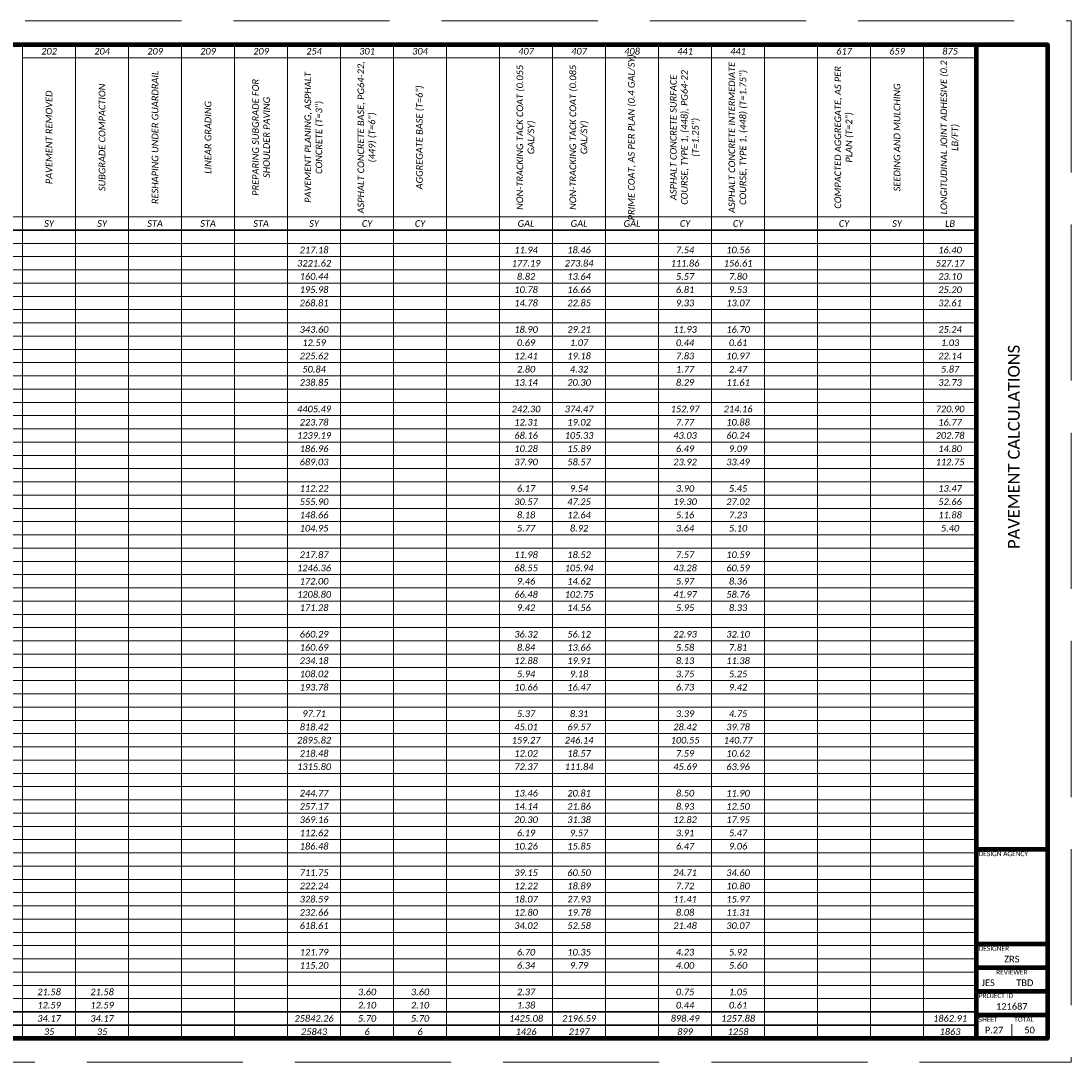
# Paper-space layout '27 PAVEMENT CALCULATIONS' of a CAD drawing. Header units: feet. Extents: x 0 to 34, y 0 to 22.
# Tile 2 of 2: x 11.8 to 34, y 0 to 22. Entities that reach past the tile are written whole.
import ezdxf
from ezdxf.enums import TextEntityAlignment as Align

# ---------------------------------------------------------------- set-up
doc = ezdxf.new("R2010")
doc.units = ezdxf.units.FT
doc.header["$LTSCALE"] = 20
doc.header["$MEASUREMENT"] = 0
doc.linetypes.add('OhDOT_DGN3', pattern=[0.22, 0.165, -0.055])
doc.layers.get('Defpoints').update_dxf_attribs({"lineweight": 15})
for name, color, linetype, lineweight in [('0_Xref', 7, 'Continuous', 15), ('SH_Border', 7, 'Continuous', 90), ('SH_Data', 7, 'Continuous', 15), ('SH_Text', 7, 'Continuous', 35)]:
    doc.layers.add(name, color=color, linetype=linetype, lineweight=lineweight)
doc.layers.add('SH_Cut_Line', color=7, linetype='OhDOT_DGN3', lineweight=15, plot=False)
doc.styles.add('P_Slanted - Normal Fixed Spacing', font='calibrii.ttf', dxfattribs={"height": 0.14})
doc.styles.add('Style - Calibri', font='calibri.ttf')
doc.styles.add('Style - Calibri - Light', font='calibril.ttf', dxfattribs={"height": 0.1})

# ---------------------------------------------------------------- blocks, each defined once
blk = doc.blocks.new('BORDER_1')
at = {"layer": 'Defpoints', "color": 7}
blk.add_point((32.75, 3.5), dxfattribs=at)
at = {"layer": 'SH_Border', "color": 7}
for p, q in [((32, 0.5), (32, 21.5)), ((32, 4.5), (33.5, 4.5)), ((32, 2.5), (33.5, 2.5)), ((32, 2), (33.5, 2)), ((32, 1.5), (33.5, 1.5)), ((32, 1), (33.5, 1))]:
    blk.add_line(p, q, dxfattribs=at)
at = {"layer": 'SH_Border', "color": 7, "flags": 128}
blk.add_lwpolyline([(1.5, 21.5), (33.5, 21.5), (33.5, 0.5), (1.5, 0.5)], close=True, dxfattribs=at)
at = {"layer": 'SH_Cut_Line', "flags": 128}
blk.add_lwpolyline([(0, 0), (34, 0), (34, 22), (0, 22)], close=True, dxfattribs=at)
at = {"layer": 'SH_Data', "color": 7}
blk.add_line((32.75, 0.5), (32.75, 0.8), dxfattribs=at)
at = {"layer": 'SH_Data', "char_height": 0.1, "line_spacing_factor": 0.8, "style": 'Style - Calibri - Light'}
for s, insert, attachment_point in [('DESIGN AGENCY', (32.05, 4.45), 1), ('DESIGNER', (32.05, 2.45), 1), ('REVIEWER', (32.75, 1.95), 2), ('PROJECT ID', (32.05, 1.45), 1), ('SHEET', (32.05, 0.95), 1), ('TOTAL', (32.8, 0.95), 1)]:
    blk.add_mtext(s, dxfattribs=dict(at, insert=insert, attachment_point=attachment_point))
at = {"layer": 'SH_Data', "color": 7, "style": 'Style - Calibri'}
blk.add_attdef('C_SHEET_TITLE', text='', height=0.25, rotation=90, dxfattribs=at).set_placement((32.792, 13), align=Align.MIDDLE_CENTER)
at = {"layer": 'SH_Data', "style": 'Style - Calibri'}
blk.add_attdef('PROJ_NAME', text='', height=0.25, rotation=90, dxfattribs=at).set_placement((0.6, 0.6), align=Align.TOP_LEFT)
for tag, p in [('DESIGNER', (32.75, 2.175)), ('REVIEWER', (32.25, 1.675)), ('REVIEWED_DATE', (33.025, 1.675)), ('PIDNO', (32.75, 1.175)), ('C_SHEET_NO', (32.375, 0.675)), ('T_SHEET_NO', (33.125, 0.675))]:
    blk.add_attdef(tag, text='', height=0.14, dxfattribs=at).set_placement(p, align=Align.MIDDLE_CENTER)
blk = doc.blocks.new('*A1294')
at = {"layer": 'SH_Data', "linetype": 'Continuous', "ltscale": 0.131765}
for points in [[(0, 0), (30.504, 0)], [(10.344, 0), (10.344, -21)], [(11.464, 0), (11.464, -21)], [(12.584, 0), (12.584, -21)], [(13.704, 0), (13.704, -21)], [(14.824, 0), (14.824, -21)], [(15.944, 0), (15.944, -21)], [(17.064, 0), (17.064, -21)], [(18.184, 0), (18.184, -21)], [(19.304, 0), (19.304, -21)], [(20.424, 0), (20.424, -21)], [(21.544, 0), (21.544, -21)], [(22.664, 0), (22.664, -21)], [(23.784, 0), (23.784, -21)], [(24.904, 0), (24.904, -21)], [(26.024, 0), (26.024, -21)], [(27.144, 0), (27.144, -21)], [(28.264, 0), (28.264, -21)], [(29.384, 0), (29.384, -21)], [(30.504, 0), (30.504, -21)], [(10.344, -0.28), (30.504, -0.28)], [(5.864, -3.64), (30.504, -3.64)], [(0, -4.2), (30.504, -4.2)], [(0, -4.48), (30.504, -4.48)], [(0, -4.76), (30.504, -4.76)], [(0, -5.04), (30.504, -5.04)], [(0, -5.32), (30.504, -5.32)], [(0, -5.6), (30.504, -5.6)], [(0, -5.88), (30.504, -5.88)], [(0, -6.16), (30.504, -6.16)], [(0, -6.44), (30.504, -6.44)], [(0, -6.72), (30.504, -6.72)], [(0, -7), (30.504, -7)], [(0, -7.28), (30.504, -7.28)], [(0, -7.56), (30.504, -7.56)], [(0, -7.84), (30.504, -7.84)], [(0, -8.12), (30.504, -8.12)], [(0, -8.4), (30.504, -8.4)], [(0, -8.68), (30.504, -8.68)], [(0, -8.96), (30.504, -8.96)], [(0, -9.24), (30.504, -9.24)], [(0, -9.52), (30.504, -9.52)], [(0, -9.8), (30.504, -9.8)], [(0, -10.08), (30.504, -10.08)], [(0, -10.36), (30.504, -10.36)], [(0, -10.64), (30.504, -10.64)], [(0, -10.92), (30.504, -10.92)], [(0, -11.2), (30.504, -11.2)], [(0, -11.48), (30.504, -11.48)], [(0, -11.76), (30.504, -11.76)], [(0, -12.04), (30.504, -12.04)], [(0, -12.32), (30.504, -12.32)], [(0, -12.6), (30.504, -12.6)], [(0, -12.88), (30.504, -12.88)], [(0, -13.16), (30.504, -13.16)], [(0, -13.44), (30.504, -13.44)], [(0, -13.72), (30.504, -13.72)], [(0, -14), (30.504, -14)], [(0, -14.28), (30.504, -14.28)], [(0, -14.56), (30.504, -14.56)], [(0, -14.84), (30.504, -14.84)], [(0, -15.12), (30.504, -15.12)], [(0, -15.4), (30.504, -15.4)], [(0, -15.68), (30.504, -15.68)], [(0, -15.96), (30.504, -15.96)], [(0, -16.24), (30.504, -16.24)], [(0, -16.52), (30.504, -16.52)], [(0, -16.8), (30.504, -16.8)], [(0, -17.08), (30.504, -17.08)], [(0, -17.36), (30.504, -17.36)], [(0, -17.64), (30.504, -17.64)], [(0, -17.92), (30.504, -17.92)], [(0, -18.2), (30.504, -18.2)], [(0, -18.48), (30.504, -18.48)], [(0, -18.76), (30.504, -18.76)], [(0, -19.04), (30.504, -19.04)], [(0, -19.32), (30.504, -19.32)], [(0, -19.6), (30.504, -19.6)], [(0, -19.88), (30.504, -19.88)], [(0, -20.16), (30.504, -20.16)], [(0, -21), (30.504, -21)]]:
    blk.add_lwpolyline(points, dxfattribs=at)
at = {"layer": 'SH_Data', "linetype": 'Continuous', "ltscale": 0.131765, "const_width": 0.0329}
for points in [[(0, -3.92), (30.504, -3.92)], [(0, -20.44), (30.504, -20.44)], [(0, -20.72), (30.504, -20.72)]]:
    blk.add_lwpolyline(points, dxfattribs=at)
at = {"layer": 'SH_Text', "char_height": 0.14, "attachment_point": 5, "style": 'P_Slanted - Normal Fixed Spacing'}
for s, insert in [('202', (10.904, -0.14)), ('204', (12.024, -0.14)), ('209', (13.144, -0.14)), ('209', (14.264, -0.14)), ('209', (15.384, -0.14)), ('254', (16.504, -0.14)), ('301', (17.624, -0.14)), ('304', (18.744, -0.14)), ('407', (20.984, -0.14)), ('407', (22.104, -0.14)), ('408', (23.224, -0.14)), ('441', (24.344, -0.14)), ('441', (25.464, -0.14)), ('617', (27.704, -0.14)), ('659', (28.824, -0.14)), ('875', (29.944, -0.14)), ('SY', (10.904, -3.78)), ('SY', (12.024, -3.78)), ('STA', (13.144, -3.78)), ('STA', (14.264, -3.78)), ('STA', (15.384, -3.78)), ('SY', (16.504, -3.78)), ('CY', (17.624, -3.78)), ('CY', (18.744, -3.78)), ('GAL', (20.984, -3.78)), ('GAL', (22.104, -3.78)), ('GAL', (23.224, -3.78)), ('CY', (24.344, -3.78)), ('CY', (25.464, -3.78)), ('CY', (27.704, -3.78)), ('SY', (28.824, -3.78)), ('LB', (29.944, -3.78)), ('217.18', (16.504, -4.34)), ('11.94', (20.984, -4.34)), ('18.46', (22.104, -4.34)), ('7.54', (24.344, -4.34)), ('10.56', (25.464, -4.34)), ('16.40', (29.944, -4.34)), ('3221.62', (16.504, -4.62)), ('177.19', (20.984, -4.62)), ('273.84', (22.104, -4.62)), ('111.86', (24.344, -4.62)), ('156.61', (25.464, -4.62)), ('527.17', (29.944, -4.62)), ('160.44', (16.504, -4.9)), ('8.82', (20.984, -4.9)), ('13.64', (22.104, -4.9)), ('5.57', (24.344, -4.9)), ('7.80', (25.464, -4.9)), ('23.10', (29.944, -4.9)), ('195.98', (16.504, -5.18)), ('10.78', (20.984, -5.18)), ('16.66', (22.104, -5.18)), ('6.81', (24.344, -5.18)), ('9.53', (25.464, -5.18)), ('25.20', (29.944, -5.18)), ('268.81', (16.504, -5.46)), ('14.78', (20.984, -5.46)), ('22.85', (22.104, -5.46)), ('9.33', (24.344, -5.46)), ('13.07', (25.464, -5.46)), ('32.61', (29.944, -5.46)), ('343.60', (16.504, -6.02)), ('18.90', (20.984, -6.02)), ('29.21', (22.104, -6.02)), ('11.93', (24.344, -6.02)), ('16.70', (25.464, -6.02)), ('25.24', (29.944, -6.02)), ('12.59', (16.504, -6.3)), ('0.69', (20.984, -6.3)), ('1.07', (22.104, -6.3)), ('0.44', (24.344, -6.3)), ('0.61', (25.464, -6.3)), ('1.03', (29.944, -6.3)), ('225.62', (16.504, -6.58)), ('12.41', (20.984, -6.58)), ('19.18', (22.104, -6.58)), ('7.83', (24.344, -6.58)), ('10.97', (25.464, -6.58)), ('22.14', (29.944, -6.58)), ('50.84', (16.504, -6.86)), ('2.80', (20.984, -6.86)), ('4.32', (22.104, -6.86)), ('1.77', (24.344, -6.86)), ('2.47', (25.464, -6.86)), ('5.87', (29.944, -6.86)), ('238.85', (16.504, -7.14)), ('13.14', (20.984, -7.14)), ('20.30', (22.104, -7.14)), ('8.29', (24.344, -7.14)), ('11.61', (25.464, -7.14)), ('32.73', (29.944, -7.14)), ('4405.49', (16.504, -7.7)), ('242.30', (20.984, -7.7)), ('374.47', (22.104, -7.7)), ('152.97', (24.344, -7.7)), ('214.16', (25.464, -7.7)), ('720.90', (29.944, -7.7)), ('223.78', (16.504, -7.98)), ('12.31', (20.984, -7.98)), ('19.02', (22.104, -7.98)), ('7.77', (24.344, -7.98)), ('10.88', (25.464, -7.98)), ('16.77', (29.944, -7.98)), ('1239.19', (16.504, -8.26)), ('68.16', (20.984, -8.26)), ('105.33', (22.104, -8.26)), ('43.03', (24.344, -8.26)), ('60.24', (25.464, -8.26)), ('202.78', (29.944, -8.26)), ('186.96', (16.504, -8.54)), ('10.28', (20.984, -8.54)), ('15.89', (22.104, -8.54)), ('6.49', (24.344, -8.54)), ('9.09', (25.464, -8.54)), ('14.80', (29.944, -8.54)), ('689.03', (16.504, -8.82)), ('37.90', (20.984, -8.82)), ('58.57', (22.104, -8.82)), ('23.92', (24.344, -8.82)), ('33.49', (25.464, -8.82)), ('112.75', (29.944, -8.82)), ('112.22', (16.504, -9.38)), ('6.17', (20.984, -9.38)), ('9.54', (22.104, -9.38)), ('3.90', (24.344, -9.38)), ('5.45', (25.464, -9.38)), ('13.47', (29.944, -9.38)), ('555.90', (16.504, -9.66)), ('30.57', (20.984, -9.66)), ('47.25', (22.104, -9.66)), ('19.30', (24.344, -9.66)), ('27.02', (25.464, -9.66)), ('52.66', (29.944, -9.66)), ('148.66', (16.504, -9.94)), ('8.18', (20.984, -9.94)), ('12.64', (22.104, -9.94)), ('5.16', (24.344, -9.94)), ('7.23', (25.464, -9.94)), ('11.88', (29.944, -9.94)), ('104.95', (16.504, -10.22)), ('5.77', (20.984, -10.22)), ('8.92', (22.104, -10.22)), ('3.64', (24.344, -10.22)), ('5.10', (25.464, -10.22)), ('5.40', (29.944, -10.22)), ('217.87', (16.504, -10.78)), ('11.98', (20.984, -10.78)), ('18.52', (22.104, -10.78)), ('7.57', (24.344, -10.78)), ('10.59', (25.464, -10.78)), ('1246.36', (16.504, -11.06)), ('68.55', (20.984, -11.06)), ('105.94', (22.104, -11.06)), ('43.28', (24.344, -11.06)), ('60.59', (25.464, -11.06)), ('172.00', (16.504, -11.34)), ('9.46', (20.984, -11.34)), ('14.62', (22.104, -11.34)), ('5.97', (24.344, -11.34)), ('8.36', (25.464, -11.34)), ('1208.80', (16.504, -11.62)), ('66.48', (20.984, -11.62)), ('102.75', (22.104, -11.62)), ('41.97', (24.344, -11.62)), ('58.76', (25.464, -11.62)), ('171.28', (16.504, -11.9)), ('9.42', (20.984, -11.9)), ('14.56', (22.104, -11.9)), ('5.95', (24.344, -11.9)), ('8.33', (25.464, -11.9)), ('660.29', (16.504, -12.46)), ('36.32', (20.984, -12.46)), ('56.12', (22.104, -12.46)), ('22.93', (24.344, -12.46)), ('32.10', (25.464, -12.46)), ('160.69', (16.504, -12.74)), ('8.84', (20.984, -12.74)), ('13.66', (22.104, -12.74)), ('5.58', (24.344, -12.74)), ('7.81', (25.464, -12.74)), ('234.18', (16.504, -13.02)), ('12.88', (20.984, -13.02)), ('19.91', (22.104, -13.02)), ('8.13', (24.344, -13.02)), ('11.38', (25.464, -13.02)), ('108.02', (16.504, -13.3)), ('5.94', (20.984, -13.3)), ('9.18', (22.104, -13.3)), ('3.75', (24.344, -13.3)), ('5.25', (25.464, -13.3)), ('193.78', (16.504, -13.58)), ('10.66', (20.984, -13.58)), ('16.47', (22.104, -13.58)), ('6.73', (24.344, -13.58)), ('9.42', (25.464, -13.58)), ('97.71', (16.504, -14.14)), ('5.37', (20.984, -14.14)), ('8.31', (22.104, -14.14)), ('3.39', (24.344, -14.14)), ('4.75', (25.464, -14.14)), ('818.42', (16.504, -14.42)), ('45.01', (20.984, -14.42)), ('69.57', (22.104, -14.42)), ('28.42', (24.344, -14.42)), ('39.78', (25.464, -14.42)), ('2895.82', (16.504, -14.7)), ('159.27', (20.984, -14.7)), ('246.14', (22.104, -14.7)), ('100.55', (24.344, -14.7)), ('140.77', (25.464, -14.7)), ('218.48', (16.504, -14.98)), ('12.02', (20.984, -14.98)), ('18.57', (22.104, -14.98)), ('7.59', (24.344, -14.98)), ('10.62', (25.464, -14.98)), ('1315.80', (16.504, -15.26)), ('72.37', (20.984, -15.26)), ('111.84', (22.104, -15.26)), ('45.69', (24.344, -15.26)), ('63.96', (25.464, -15.26)), ('244.77', (16.504, -15.82)), ('13.46', (20.984, -15.82)), ('20.81', (22.104, -15.82)), ('8.50', (24.344, -15.82)), ('11.90', (25.464, -15.82)), ('257.17', (16.504, -16.1)), ('14.14', (20.984, -16.1)), ('21.86', (22.104, -16.1)), ('8.93', (24.344, -16.1)), ('12.50', (25.464, -16.1)), ('369.16', (16.504, -16.38)), ('20.30', (20.984, -16.38)), ('31.38', (22.104, -16.38)), ('12.82', (24.344, -16.38)), ('17.95', (25.464, -16.38)), ('112.62', (16.504, -16.66)), ('6.19', (20.984, -16.66)), ('9.57', (22.104, -16.66)), ('3.91', (24.344, -16.66)), ('5.47', (25.464, -16.66)), ('186.48', (16.504, -16.94)), ('10.26', (20.984, -16.94)), ('15.85', (22.104, -16.94)), ('6.47', (24.344, -16.94)), ('9.06', (25.464, -16.94)), ('711.75', (16.504, -17.5)), ('39.15', (20.984, -17.5)), ('60.50', (22.104, -17.5)), ('24.71', (24.344, -17.5)), ('34.60', (25.464, -17.5)), ('222.24', (16.504, -17.78)), ('12.22', (20.984, -17.78)), ('18.89', (22.104, -17.78)), ('7.72', (24.344, -17.78)), ('10.80', (25.464, -17.78)), ('328.59', (16.504, -18.06)), ('18.07', (20.984, -18.06)), ('27.93', (22.104, -18.06)), ('11.41', (24.344, -18.06)), ('15.97', (25.464, -18.06)), ('232.66', (16.504, -18.34)), ('12.80', (20.984, -18.34)), ('19.78', (22.104, -18.34)), ('8.08', (24.344, -18.34)), ('11.31', (25.464, -18.34)), ('618.61', (16.504, -18.62)), ('34.02', (20.984, -18.62)), ('52.58', (22.104, -18.62)), ('21.48', (24.344, -18.62)), ('30.07', (25.464, -18.62)), ('121.79', (16.504, -19.18)), ('6.70', (20.984, -19.18)), ('10.35', (22.104, -19.18)), ('4.23', (24.344, -19.18)), ('5.92', (25.464, -19.18)), ('115.20', (16.504, -19.46)), ('6.34', (20.984, -19.46)), ('9.79', (22.104, -19.46)), ('4.00', (24.344, -19.46)), ('5.60', (25.464, -19.46)), ('21.58', (10.904, -20.02)), ('21.58', (12.024, -20.02)), ('3.60', (17.624, -20.02)), ('3.60', (18.744, -20.02)), ('2.37', (20.984, -20.02)), ('0.75', (24.344, -20.02)), ('1.05', (25.464, -20.02)), ('12.59', (10.904, -20.3)), ('12.59', (12.024, -20.3)), ('2.10', (17.624, -20.3)), ('2.10', (18.744, -20.3)), ('1.38', (20.984, -20.3)), ('0.44', (24.344, -20.3)), ('0.61', (25.464, -20.3)), ('34.17', (10.904, -20.58)), ('34.17', (12.024, -20.58)), ('25842.26', (16.504, -20.58)), ('5.70', (17.624, -20.58)), ('5.70', (18.744, -20.58)), ('1425.08', (20.984, -20.58)), ('2196.59', (22.104, -20.58)), ('898.49', (24.344, -20.58)), ('1257.88', (25.464, -20.58)), ('1862.91', (29.944, -20.58)), ('35', (10.904, -20.86)), ('35', (12.024, -20.86)), ('25843', (16.504, -20.86)), ('6', (17.624, -20.86)), ('6', (18.744, -20.86)), ('1426', (20.984, -20.86)), ('2197', (22.104, -20.86)), ('899', (24.344, -20.86)), ('1258', (25.464, -20.86)), ('1863', (29.944, -20.86))]:
    blk.add_mtext(s, dxfattribs=dict(at, insert=insert))
at = {"layer": 'SH_Text', "char_height": 0.14, "width": 3.36, "attachment_point": 5, "rotation": 90, "style": 'P_Slanted - Normal Fixed Spacing'}
for s, insert in [('ASPHALT CONCRETE BASE, PG64-22, (449) (T=6")', (17.624, -1.96)), ('ASPHALT CONCRETE INTERMEDIATE COURSE, TYPE 1, (448) (T=1.75")', (25.464, -1.96)), ('LONGITUDINAL JOINT ADHESIVE (0.2 LB/FT)', (29.944, -1.96)), ('RESHAPING UNDER GUARDRAIL', (13.144, -1.96)), ('PAVEMENT PLANING, ASPHALT CONCRETE (T=3")', (16.504, -1.96)), ('NON-TRACKING TACK COAT (0.055 GAL/SY)', (20.984, -1.96)), ('NON-TRACKING TACK COAT (0.085 GAL/SY)', (22.104, -1.96)), ('PRIME COAT, AS PER PLAN (0.4 GAL/SY)', (23.224, -1.96)), ('ASPHALT CONCRETE SURFACE COURSE, TYPE 1, (448), PG64-22 (T=1.25")', (24.344, -1.96)), ('COMPACTED AGGREGATE, AS PER PLAN (T=2")', (27.704, -1.96)), ('SUBGRADE COMPACTION', (12.024, -1.96)), ('PREPARING SUBGRADE FOR SHOULDER PAVING', (15.384, -1.96)), ('AGGREGATE BASE (T=6")', (18.744, -1.96)), ('SEEDING AND MULCHING', (28.824, -1.96)), ('PAVEMENT REMOVED', (10.904, -1.96)), ('LINEAR GRADING', (14.264, -1.96))]:
    blk.add_mtext(s, dxfattribs=dict(at, insert=insert))

psp = doc.layouts.new('27 PAVEMENT CALCULATIONS')

# ---------------------------------------------------------------- block references
at = {"layer": '0_Xref'}
ref = psp.add_blockref('BORDER_1', (0, 0), dxfattribs=at)
ref.add_attrib('C_SHEET_NO', 'P.27', dxfattribs={"layer": 'SH_Data', "height": 0.14, "style": 'Style - Calibri'}).set_placement((32.375, 0.675), align=Align.MIDDLE_CENTER)
ref.add_attrib('T_SHEET_NO', '50', dxfattribs={"layer": 'SH_Data', "height": 0.14, "style": 'Style - Calibri'}).set_placement((33.125, 0.675), align=Align.MIDDLE_CENTER)
ref.add_attrib('C_SHEET_TITLE', 'PAVEMENT CALCULATIONS', dxfattribs={"layer": 'SH_Data', "color": 7, "height": 0.25, "rotation": 90, "style": 'Style - Calibri'}).set_placement((32.792, 13), align=Align.MIDDLE_CENTER)
ref.add_attrib('DESIGNER', 'ZRS', dxfattribs={"layer": 'SH_Data', "height": 0.14, "style": 'Style - Calibri'}).set_placement((32.75, 2.175), align=Align.MIDDLE_CENTER)
ref.add_attrib('REVIEWER', 'JES', dxfattribs={"layer": 'SH_Data', "height": 0.14, "style": 'Style - Calibri'}).set_placement((32.25, 1.675), align=Align.MIDDLE_CENTER)
ref.add_attrib('REVIEWED_DATE', 'TBD', dxfattribs={"layer": 'SH_Data', "height": 0.14, "style": 'Style - Calibri'}).set_placement((33.025, 1.675), align=Align.MIDDLE_CENTER)
ref.add_attrib('PIDNO', '121687', dxfattribs={"layer": 'SH_Data', "height": 0.14, "style": 'Style - Calibri'}).set_placement((32.75, 1.175), align=Align.MIDDLE_CENTER)
psp.add_blockref('*A1294', (1.5, 21.5), dxfattribs=at)

doc.saveas('drawing.dxf')
